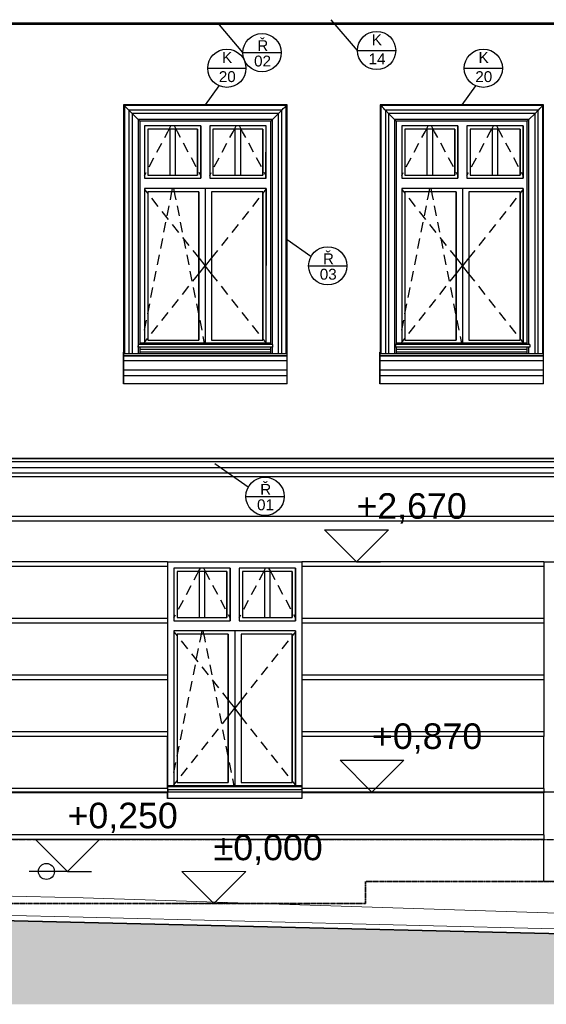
# Model space of a CAD drawing. Header units: millimetres. Extents: x -29001 to 109416, y -1251 to 13451.
# Tile 53 of 163: x -9969 to -5852, y -790 to 6910. Entities that reach past the tile are written whole.
import ezdxf

# ---------------------------------------------------------------- set-up
doc = ezdxf.new("R2010")
doc.units = ezdxf.units.MM
doc.header["$MEASUREMENT"] = 0
doc.linetypes.add('čárkovaná 3', pattern=[1.5, 1, -0.5])
for name, color, linetype in [('POHLED JIŽNÍ_1_Konstrukce - nosné', 7, 'Continuous'), ('POHLED JIŽNÍ_1_Kóty - SP', 7, 'Continuous'), ('POHLED JIŽNÍ_1_Nové_3D prvky fasada nove', 7, 'Continuous'), ('POHLED JIŽNÍ_1_Nové_Konstrukce - krov', 7, 'Continuous'), ('POHLED JIŽNÍ_1_Nové_Konstrukce - nosné', 7, 'Continuous'), ('POHLED JIŽNÍ_1_Nové_Konstrukce - římsy', 7, 'Continuous'), ('POHLED JIŽNÍ_1_Nové_Kresby a obrázky', 7, 'Continuous'), ('POHLED JIŽNÍ_1_Nové_Kóty - SP', 7, 'Continuous'), ('POHLED JIŽNÍ_1_Nové_Popis', 7, 'Continuous'), ('POHLED JIŽNÍ_1_Popis', 7, 'Continuous'), ('POHLED JIŽNÍ_1_Situace - terén', 7, 'Continuous'), ('POHLED JIŽNÍ_1_Výplně – Řezové', 7, 'Continuous')]:
    doc.layers.add(name, color=color, linetype=linetype)
doc.styles.add('GENEROVANÝ_STYL_1', font='txt')
doc.styles.add('GENEROVANÝ_STYL_3', font='txt')

msp = doc.modelspace()

# ---------------------------------------------------------------- hatches: boundary and pattern name
at = {"layer": 'POHLED JIŽNÍ_1_Výplně – Řezové', "linetype": 'Continuous', "lineweight": 0, "true_color": 0x262626}
msp.add_hatch(color=250, dxfattribs=at).paths.add_polyline_path([(-27829.5, 285), (-27904.9, 285.9), (-27904.9, -789.6), (2949, -789.6), (2949, -448.2), (2747.7, -443.5), (-115.4, -370.9)])

# ---------------------------------------------------------------- linework, layer by layer
at = {"layer": 'POHLED JIŽNÍ_1_Konstrukce - nosné', "color": 7, "linetype": 'čárkovaná 3', "lineweight": 35}
for p, q in [((-162.2, 170), (-7266.4, 170)), ((-7266.4, 170), (-7266.4, 0)), ((-7266.4, 0), (-12914.1, 0))]:
    msp.add_line(p, q, dxfattribs=at)
at = {"layer": 'POHLED JIŽNÍ_1_Kóty - SP', "color": 154, "linetype": 'Continuous', "lineweight": 13}
for p, q in [((-8452.4, 0), (-8702.4, 250)), ((-8702.4, 250), (-8202.4, 250)), ((-8202.4, 250), (-8452.4, 0)), ((-8452.4, 0), (-8752.4, 0)), ((-8452.4, 0), (-8264.9, 0))]:
    msp.add_line(p, q, dxfattribs=at)
at = {"layer": 'POHLED JIŽNÍ_1_Nové_3D prvky fasada nove', "color": 1, "linetype": 'Continuous', "lineweight": 25}
for p, q in [((-9157.5, 6244.3), (-9157.5, 4309.6)), ((-9157.4, 6244.3), (-9157.5, 6244.3)), ((-9157.4, 6244.3), (-9157.4, 4305.5)), ((-9150.9, 6237.8), (-9157.4, 6244.3)), ((-7878.8, 6244.3), (-9157.4, 6244.3)), ((-9147.5, 6234.4), (-9150.9, 6237.8)), ((-9150.9, 6237.8), (-9150.9, 4305.5)), ((-7885.4, 6237.8), (-9150.9, 6237.8)), ((-7888.7, 6234.4), (-7885.4, 6237.8)), ((-7885.4, 6237.8), (-7878.8, 6244.3)), ((-7885.4, 4305.6), (-7885.4, 6237.8)), ((-7878.8, 4305), (-7878.8, 6244.3)), ((-7152, 6244.3), (-7152, 4309.6)), ((-7151.9, 6244.3), (-7152, 6244.3)), ((-7151.9, 6244.3), (-7151.9, 4305.5)), ((-7145.4, 6237.8), (-7151.9, 6244.3)), ((-5873.4, 6244.3), (-7151.9, 6244.3)), ((-7142, 6234.4), (-7145.4, 6237.8)), ((-7145.4, 6237.8), (-7145.4, 4305.5)), ((-5879.9, 6237.8), (-7145.4, 6237.8)), ((-5883.2, 6234.4), (-5879.9, 6237.8)), ((-5879.9, 6237.8), (-5873.4, 6244.3)), ((-5879.9, 4305.6), (-5879.9, 6237.8)), ((-5873.4, 4305), (-5873.4, 6244.3)), ((-9138.7, 6225.7), (-9147.5, 6234.4)), ((-9127.9, 6214.9), (-9138.7, 6225.7)), ((-9119.2, 6206.1), (-9127.9, 6214.9)), ((-9115.9, 6202.8), (-9119.2, 6206.1)), ((-9091, 6177.8), (-9115.9, 6202.8)), ((-9115.9, 6202.8), (-9115.9, 4305.5)), ((-7920.3, 6202.8), (-9115.9, 6202.8)), ((-9043.1, 6130), (-9091, 6177.8)), ((-9091, 6177.8), (-9091, 4305.5)), ((-7945.3, 6177.8), (-9091, 6177.8)), ((-7993.1, 6130), (-7945.3, 6177.8)), ((-7945.3, 6177.8), (-7920.3, 6202.8)), ((-7945.3, 4306.6), (-7945.3, 6177.8)), ((-7945.3, 4305.6), (-7945.3, 6177.8)), ((-7920.3, 6202.8), (-7917, 6206.1)), ((-7920.3, 4305.6), (-7920.3, 6202.8)), ((-7917, 6206.1), (-7908.2, 6214.9)), ((-7908.2, 6214.9), (-7897.4, 6225.7)), ((-7897.4, 6225.7), (-7888.7, 6234.4)), ((-7133.3, 6225.7), (-7142, 6234.4)), ((-7122.5, 6214.9), (-7133.3, 6225.7)), ((-7113.8, 6206.1), (-7122.5, 6214.9)), ((-7110.5, 6202.8), (-7113.8, 6206.1)), ((-7085.5, 6177.8), (-7110.5, 6202.8)), ((-7110.5, 6202.8), (-7110.5, 4305.5)), ((-5914.9, 6202.8), (-7110.5, 6202.8)), ((-7037.7, 6130), (-7085.5, 6177.8)), ((-7085.5, 6177.8), (-7085.5, 4305.5)), ((-5939.8, 6177.8), (-7085.5, 6177.8)), ((-5987.7, 6130), (-5939.8, 6177.8)), ((-5939.8, 6177.8), (-5914.9, 6202.8)), ((-5939.8, 4306.6), (-5939.8, 6177.8)), ((-5939.8, 4305.6), (-5939.8, 6177.8)), ((-5914.9, 6202.8), (-5911.5, 6206.1)), ((-5914.9, 4305.6), (-5914.9, 6202.8)), ((-5911.5, 6206.1), (-5902.7, 6214.9)), ((-5902.7, 6214.9), (-5891.9, 6225.7)), ((-5891.9, 6225.7), (-5883.2, 6234.4)), ((-9043.1, 6130), (-9043.1, 4306.6)), ((-9030.4, 6117.3), (-9043.1, 6130)), ((-9043.1, 6130), (-9043.1, 4305.7)), ((-7993.1, 6130), (-9043.1, 6130)), ((-9030.4, 6117.3), (-9030.4, 4370)), ((-8005.8, 6117.3), (-9030.4, 6117.3)), ((-8005.8, 6117.3), (-7993.1, 6130)), ((-8005.8, 4370), (-8005.8, 6117.3)), ((-7993.1, 4370), (-7993.1, 6130)), ((-7037.7, 6130), (-7037.7, 4306.6)), ((-7024.9, 6117.3), (-7037.7, 6130)), ((-7037.7, 6130), (-7037.7, 4305.7)), ((-5987.7, 6130), (-7037.7, 6130)), ((-7024.9, 6117.3), (-7024.9, 4370)), ((-6000.4, 6117.3), (-7024.9, 6117.3)), ((-6000.4, 6117.3), (-5987.7, 6130)), ((-6000.4, 4370), (-6000.4, 6117.3)), ((-5987.7, 4370), (-5987.7, 6130)), ((-9030.4, 4350), (-9030.4, 4305.7)), ((-8005.8, 4305.8), (-8005.8, 4350)), ((-7993.1, 4305.8), (-7993.1, 4350)), ((-7024.9, 4350), (-7024.9, 4305.7)), ((-6000.4, 4305.8), (-6000.4, 4350)), ((-5987.7, 4305.8), (-5987.7, 4350)), ((-9157.5, 4309.6), (-9158.5, 4309.6)), ((-9158.2, 4298.1), (-9158.5, 4309.6)), ((-9158.5, 4309.6), (-9158.5, 4300.1)), ((-9158.3, 4291.8), (-9158.5, 4300.1)), ((-9158.5, 4300.1), (-9158.5, 4125.2)), ((-9158.5, 4300.1), (-9158.2, 4291.3)), ((-9158.4, 4170.1), (-9158.3, 4241.2)), ((-9158.3, 4241.2), (-9158.3, 4291.8)), ((-7878.7, 4241.2), (-9158.3, 4241.2)), ((-7878.8, 4241.2), (-9158.3, 4241.2)), ((-7878.7, 4298.1), (-9158.2, 4298.1)), ((-9158.2, 4281.3), (-9158.2, 4298.1)), ((-9158.2, 4291.3), (-9158.2, 4291.1)), ((-9158.2, 4291.1), (-9158.2, 4290.4)), ((-9158.2, 4290.4), (-9158.2, 4277.6)), ((-7878.7, 4281.3), (-9158.2, 4281.3)), ((-9158.2, 4277.6), (-9158.2, 4281.3)), ((-7878.7, 4277.6), (-9158.2, 4277.6)), ((-8005.9, 4309.6), (-9030.4, 4309.6)), ((-7878.7, 4298.1), (-7878.8, 4305.6)), ((-7878.8, 4170.1), (-7878.8, 4241.2)), ((-7878.7, 4281.3), (-7878.7, 4298.1)), ((-7878.7, 4277.6), (-7878.7, 4281.3)), ((-7878.7, 4241.2), (-7878.7, 4277.6)), ((-7152, 4309.6), (-7153, 4309.6)), ((-7152.8, 4298.1), (-7153, 4309.6)), ((-7153, 4309.6), (-7153, 4300.1)), ((-7152.8, 4291.8), (-7153, 4300.1)), ((-7153, 4300.1), (-7153, 4125.2)), ((-7153, 4300.1), (-7152.8, 4291.3)), ((-7152.9, 4170.1), (-7152.8, 4241.2)), ((-5873.2, 4298.1), (-7152.8, 4298.1)), ((-7152.7, 4281.3), (-7152.8, 4298.1)), ((-7152.8, 4241.2), (-7152.8, 4291.8)), ((-7152.8, 4291.3), (-7152.8, 4291.1)), ((-7152.8, 4291.1), (-7152.8, 4290.4)), ((-7152.8, 4290.4), (-7152.8, 4277.6)), ((-7152.8, 4277.6), (-7152.7, 4281.3)), ((-5873.2, 4277.6), (-7152.8, 4277.6)), ((-5873.3, 4241.2), (-7152.8, 4241.2)), ((-5873.3, 4241.2), (-7152.8, 4241.2)), ((-5873.2, 4281.3), (-7152.7, 4281.3)), ((-6000.5, 4309.6), (-7024.9, 4309.6)), ((-5873.2, 4298.1), (-5873.4, 4305.6)), ((-5873.3, 4241.2), (-5873.3, 4277.6)), ((-5873.3, 4170.1), (-5873.3, 4241.2)), ((-5873.2, 4281.3), (-5873.2, 4298.1)), ((-5873.2, 4277.6), (-5873.2, 4281.3)), ((-9158.4, 4125.2), (-9158.4, 4170.1)), ((-7878.8, 4170.1), (-9158.3, 4170.1)), ((-7878.8, 4125.2), (-7878.8, 4170.1)), ((-7153, 4125.2), (-7152.9, 4170.1)), ((-5873.3, 4170.1), (-7152.8, 4170.1)), ((-5873.4, 4125.2), (-5873.4, 4170.1)), ((-9158.5, 4125.2), (-9158.5, 4063)), ((-9158.4, 4063), (-9158.4, 4125.2)), ((-7878.8, 4125.2), (-9158.4, 4125.2)), ((-7878.9, 4125.2), (-9158.4, 4125.2)), ((-7878.9, 4063), (-7878.9, 4125.2)), ((-7153, 4125.2), (-7153, 4063)), ((-7153, 4063), (-7153, 4125.2)), ((-5873.4, 4125.2), (-7153, 4125.2)), ((-5873.4, 4125.2), (-7152.9, 4125.2)), ((-5873.4, 4063), (-5873.4, 4125.2)), ((-7878.9, 4063), (-9158.4, 4063)), ((-5873.4, 4063), (-7153, 4063))]:
    msp.add_line(p, q, dxfattribs=at)
at = {"layer": 'POHLED JIŽNÍ_1_Nové_Konstrukce - krov', "color": 1, "linetype": 'Continuous', "lineweight": 25}
msp.add_line((-20791.9, 6886.6), (-11.6, 6886.6), dxfattribs=at)
at = {"layer": 'POHLED JIŽNÍ_1_Nové_Konstrukce - nosné', "color": 1, "linetype": 'Continuous', "lineweight": 25}
for p, q in [((-8993.4, 6080), (-8993.4, 5670)), ((-8553.4, 6080), (-8993.4, 6080)), ((-8968.5, 6055), (-8968.5, 5695)), ((-8578.5, 6055), (-8968.5, 6055)), ((-8835.1, 5989.2), (-8811.1, 6034.4)), ((-8811.1, 6034.4), (-8800.1, 6055)), ((-8800.1, 6055), (-8786.8, 6080)), ((-8793.5, 5695), (-8793.5, 6055)), ((-8746.8, 6055), (-8760.1, 6080)), ((-8753.5, 6055), (-8753.5, 5695)), ((-8735.9, 6034.4), (-8746.8, 6055)), ((-8711.8, 5989.2), (-8735.9, 6034.4)), ((-8578.5, 5695), (-8578.5, 6055)), ((-8578.5, 6055), (-8578.5, 5695)), ((-8553.5, 6080), (-8553.5, 5670)), ((-8553.5, 5670), (-8553.4, 6080)), ((-8483.4, 6080), (-8483.4, 5670)), ((-8043.4, 6080), (-8483.4, 6080)), ((-8458.5, 6055), (-8458.5, 5695)), ((-8068.5, 6055), (-8458.5, 6055)), ((-8325.1, 5989.2), (-8301.1, 6034.4)), ((-8301.1, 6034.4), (-8290.1, 6055)), ((-8290.1, 6055), (-8276.8, 6080)), ((-8283.5, 5695), (-8283.5, 6055)), ((-8236.8, 6055), (-8250.1, 6080)), ((-8243.5, 6055), (-8243.5, 5695)), ((-8225.9, 6034.4), (-8236.8, 6055)), ((-8201.8, 5989.2), (-8225.9, 6034.4)), ((-8068.5, 5695), (-8068.5, 6055)), ((-8068.5, 6055), (-8068.5, 5695)), ((-8043.5, 6080), (-8043.5, 5670)), ((-8043.5, 5670), (-8043.4, 6080)), ((-6982.4, 6080), (-6982.4, 5670)), ((-6542.5, 6080), (-6982.4, 6080)), ((-6957.5, 6055), (-6957.5, 5695)), ((-6567.5, 6055), (-6957.5, 6055)), ((-6824.2, 5989.2), (-6800.1, 6034.4)), ((-6800.1, 6034.4), (-6789.1, 6055)), ((-6789.1, 6055), (-6775.8, 6080)), ((-6782.5, 5695), (-6782.5, 6055)), ((-6735.9, 6055), (-6749.2, 6080)), ((-6742.5, 6055), (-6742.5, 5695)), ((-6724.9, 6034.4), (-6735.9, 6055)), ((-6700.8, 5989.2), (-6724.9, 6034.4)), ((-6567.5, 5695), (-6567.5, 6055)), ((-6567.5, 6055), (-6567.5, 5695)), ((-6542.5, 6080), (-6542.5, 5670)), ((-6542.5, 5670), (-6542.5, 6080)), ((-6472.5, 6080), (-6472.5, 5670)), ((-6032.5, 6080), (-6472.5, 6080)), ((-6447.5, 6055), (-6447.5, 5695)), ((-6057.5, 6055), (-6447.5, 6055)), ((-6314.2, 5989.2), (-6290.1, 6034.4)), ((-6290.1, 6034.4), (-6279.1, 6055)), ((-6279.1, 6055), (-6265.8, 6080)), ((-6272.5, 5695), (-6272.5, 6055)), ((-6225.9, 6055), (-6239.2, 6080)), ((-6232.5, 6055), (-6232.5, 5695)), ((-6214.9, 6034.4), (-6225.9, 6055)), ((-6190.8, 5989.2), (-6214.9, 6034.4)), ((-6057.5, 5695), (-6057.5, 6055)), ((-6057.5, 6055), (-6057.5, 5695)), ((-6032.5, 6080), (-6032.5, 5670)), ((-6032.5, 5670), (-6032.5, 6080)), ((-8896.2, 5874.5), (-8858.6, 5945.1)), ((-8650.7, 5874.5), (-8688.3, 5945.1)), ((-8386.2, 5874.5), (-8348.6, 5945.1)), ((-8140.7, 5874.5), (-8178.3, 5945.1)), ((-6885.3, 5874.5), (-6847.7, 5945.1)), ((-6639.7, 5874.5), (-6677.3, 5945.1)), ((-6375.3, 5874.5), (-6337.7, 5945.1)), ((-6129.7, 5874.5), (-6167.3, 5945.1)), ((-8957.4, 5759.7), (-8919.7, 5830.3)), ((-8589.6, 5759.7), (-8627.2, 5830.3)), ((-8447.4, 5759.7), (-8409.7, 5830.3)), ((-8079.6, 5759.7), (-8117.2, 5830.3)), ((-6946.4, 5759.7), (-6908.8, 5830.3)), ((-6578.6, 5759.7), (-6616.2, 5830.3)), ((-6436.4, 5759.7), (-6398.8, 5830.3)), ((-6068.6, 5759.7), (-6106.2, 5830.3)), ((-8993.4, 5692.1), (-8980.9, 5715.6)), ((-8553.5, 5691.9), (-8566.1, 5715.6)), ((-8483.4, 5692.1), (-8470.9, 5715.6)), ((-8043.5, 5691.9), (-8056.1, 5715.6)), ((-6982.4, 5692.1), (-6969.9, 5715.6)), ((-6542.5, 5691.9), (-6555.1, 5715.6)), ((-6472.5, 5692.1), (-6459.9, 5715.6)), ((-6032.5, 5691.9), (-6045.1, 5715.6)), ((-8993.4, 5670), (-8553.4, 5670)), ((-8968.5, 5695), (-8578.5, 5695)), ((-8483.4, 5670), (-8043.4, 5670)), ((-8458.5, 5695), (-8068.5, 5695)), ((-6982.4, 5670), (-6542.5, 5670)), ((-6957.5, 5695), (-6567.5, 5695)), ((-6472.5, 5670), (-6032.5, 5670)), ((-6447.5, 5695), (-6057.5, 5695)), ((-8993.4, 5590), (-8993.4, 4380)), ((-8043.4, 5590), (-8993.4, 5590)), ((-8993.4, 5583.4), (-8968.7, 5552.3)), ((-8968.5, 5565), (-8968.5, 4405)), ((-8568.5, 5565), (-8968.5, 5565)), ((-8784, 5536.5), (-8778.4, 5565)), ((-8778.4, 5565), (-8773.4, 5590)), ((-8758.5, 5565), (-8763.5, 5590)), ((-8752.9, 5536.5), (-8758.5, 5565)), ((-8568.5, 4405), (-8568.5, 5565)), ((-8568.5, 5565), (-8568.5, 4405)), ((-8518.5, 5590), (-8518.5, 4380)), ((-8468.5, 5565), (-8468.5, 4405)), ((-8068.5, 5565), (-8468.5, 5565)), ((-8068.5, 4405), (-8068.5, 5565)), ((-8068.5, 5565), (-8068.5, 4405)), ((-8043.5, 5583.5), (-8068.2, 5552.3)), ((-8043.4, 5590), (-8043.5, 4380)), ((-8043.4, 4380), (-8043.4, 5590)), ((-6982.4, 5590), (-6982.4, 4380)), ((-6032.5, 5590), (-6982.4, 5590)), ((-6982.4, 5583.4), (-6957.8, 5552.3)), ((-6957.5, 5565), (-6957.5, 4405)), ((-6557.5, 5565), (-6957.5, 5565)), ((-6773.1, 5536.5), (-6767.4, 5565)), ((-6767.4, 5565), (-6762.5, 5590)), ((-6747.6, 5565), (-6752.5, 5590)), ((-6741.9, 5536.5), (-6747.6, 5565)), ((-6557.5, 4405), (-6557.5, 5565)), ((-6557.5, 5565), (-6557.5, 4405)), ((-6507.5, 5590), (-6507.5, 4380)), ((-6457.5, 5565), (-6457.5, 4405)), ((-6057.5, 5565), (-6457.5, 5565)), ((-6057.5, 4405), (-6057.5, 5565)), ((-6057.5, 5565), (-6057.5, 4405)), ((-6032.5, 5583.5), (-6057.2, 5552.3)), ((-6032.5, 4380), (-6032.5, 5590)), ((-6032.5, 5590), (-6032.5, 4380)), ((-8937.6, 5513.2), (-8887.9, 5450.5)), ((-8790.8, 5502.6), (-8784, 5536.5)), ((-8746.2, 5502.6), (-8752.9, 5536.5)), ((-8099.3, 5513.2), (-8149, 5450.5)), ((-6926.7, 5513.2), (-6877, 5450.5)), ((-6779.8, 5502.6), (-6773.1, 5536.5)), ((-6735.2, 5502.6), (-6741.9, 5536.5)), ((-6088.3, 5513.2), (-6138.1, 5450.5)), ((-8856.8, 5411.3), (-8807.1, 5348.7)), ((-8816.1, 5375.1), (-8800.5, 5453.6)), ((-8720.9, 5375.1), (-8736.4, 5453.6)), ((-8180.1, 5411.3), (-8229.8, 5348.7)), ((-6845.9, 5411.3), (-6796.1, 5348.7)), ((-6805.1, 5375.1), (-6789.5, 5453.6)), ((-6709.9, 5375.1), (-6725.5, 5453.6)), ((-6169.1, 5411.3), (-6218.9, 5348.7)), ((-8841.4, 5247.6), (-8825.8, 5326.1)), ((-8695.6, 5247.6), (-8711.1, 5326.1)), ((-6830.4, 5247.6), (-6814.8, 5326.1)), ((-6684.6, 5247.6), (-6700.2, 5326.1)), ((-8776, 5309.5), (-8726.3, 5246.9)), ((-8260.9, 5309.5), (-8310.6, 5246.9)), ((-6765.1, 5309.5), (-6715.3, 5246.9)), ((-6250, 5309.5), (-6299.7, 5246.9)), ((-8866.7, 5120.1), (-8851.1, 5198.6)), ((-8695.2, 5207.7), (-8645.5, 5145)), ((-8670.3, 5120.1), (-8685.8, 5198.6)), ((-8341.7, 5207.7), (-8391.5, 5145)), ((-6855.7, 5120.1), (-6840.1, 5198.6)), ((-6684.2, 5207.7), (-6634.5, 5145)), ((-6659.3, 5120.1), (-6674.9, 5198.6)), ((-6330.8, 5207.7), (-6380.5, 5145)), ((-8614.4, 5105.9), (-8568.5, 5048)), ((-8422.5, 5105.9), (-8468.5, 5048)), ((-6603.4, 5105.9), (-6557.5, 5048)), ((-6411.6, 5105.9), (-6457.5, 5048)), ((-8892, 4992.6), (-8876.4, 5071)), ((-8645, 4992.6), (-8660.5, 5071)), ((-8568.5, 5048), (-8568.2, 5047.7)), ((-8568.2, 5047.7), (-8518.5, 4985)), ((-8468.7, 5047.7), (-8518.5, 4985)), ((-8468.5, 5048), (-8468.7, 5047.7)), ((-6881, 4992.6), (-6865.4, 5071)), ((-6634, 4992.6), (-6649.6, 5071)), ((-6557.5, 5048), (-6557.2, 5047.7)), ((-6557.2, 5047.7), (-6507.5, 4985)), ((-6457.8, 5047.7), (-6507.5, 4985)), ((-6457.5, 5048), (-6457.8, 5047.7)), ((-8917.3, 4865.1), (-8901.7, 4943.5)), ((-8619.7, 4865.1), (-8635.2, 4943.5)), ((-8568.2, 4922.3), (-8518.5, 4985)), ((-8468.7, 4922.3), (-8518.5, 4985)), ((-6906.3, 4865.1), (-6890.7, 4943.5)), ((-6608.7, 4865.1), (-6624.3, 4943.5)), ((-6557.2, 4922.3), (-6507.5, 4985)), ((-6457.8, 4922.3), (-6507.5, 4985)), ((-8614.4, 4864.1), (-8568.5, 4922)), ((-8568.5, 4922), (-8568.2, 4922.3)), ((-8468.5, 4922), (-8468.7, 4922.3)), ((-8422.5, 4864.1), (-8468.5, 4922)), ((-6603.4, 4864.1), (-6557.5, 4922)), ((-6557.5, 4922), (-6557.2, 4922.3)), ((-6457.5, 4922), (-6457.8, 4922.3)), ((-6411.6, 4864.1), (-6457.5, 4922)), ((-8942.6, 4737.5), (-8927, 4816)), ((-8695.2, 4762.3), (-8645.5, 4825)), ((-8594.4, 4737.5), (-8609.9, 4816)), ((-8341.7, 4762.3), (-8391.5, 4825)), ((-6931.6, 4737.5), (-6916, 4816)), ((-6684.2, 4762.3), (-6634.5, 4825)), ((-6583.4, 4737.5), (-6599, 4816)), ((-6330.8, 4762.3), (-6380.5, 4825)), ((-8776, 4660.5), (-8726.3, 4723.1)), ((-8260.9, 4660.5), (-8310.6, 4723.1)), ((-6765.1, 4660.5), (-6715.3, 4723.1)), ((-6250, 4660.5), (-6299.7, 4723.1)), ((-8967.9, 4610), (-8952.3, 4688.5)), ((-8856.8, 4558.7), (-8807.1, 4621.3)), ((-8569.1, 4610), (-8584.6, 4688.5)), ((-8180.1, 4558.7), (-8229.8, 4621.3)), ((-6956.9, 4610), (-6941.3, 4688.5)), ((-6845.9, 4558.7), (-6796.1, 4621.3)), ((-6558.1, 4610), (-6573.7, 4688.5)), ((-6169.1, 4558.7), (-6218.9, 4621.3)), ((-8993.2, 4482.5), (-8977.6, 4561)), ((-8543.8, 4482.5), (-8559.3, 4561)), ((-6982.2, 4482.5), (-6966.6, 4561)), ((-6532.8, 4482.5), (-6548.4, 4561)), ((-8937.6, 4456.8), (-8887.9, 4519.5)), ((-8099.3, 4456.8), (-8149, 4519.5)), ((-6926.7, 4456.8), (-6877, 4519.5)), ((-6088.3, 4456.8), (-6138.1, 4519.5)), ((-8993.4, 4386.6), (-8968.7, 4417.7)), ((-8968.5, 4405), (-8568.5, 4405)), ((-8523.4, 4380), (-8534, 4433.5)), ((-8468.5, 4405), (-8068.5, 4405)), ((-8043.5, 4386.5), (-8068.2, 4417.7)), ((-6982.4, 4386.6), (-6957.8, 4417.7)), ((-6957.5, 4405), (-6557.5, 4405)), ((-6512.5, 4380), (-6523.1, 4433.5)), ((-6457.5, 4405), (-6057.5, 4405)), ((-6032.5, 4386.5), (-6057.2, 4417.7)), ((-9042.9, 4370), (-9042.6, 4370)), ((-9042.6, 4350), (-9042.7, 4360)), ((-9042.6, 4370), (-9042.6, 4350)), ((-7992.6, 4370), (-9042.6, 4370)), ((-7992.6, 4350), (-9042.6, 4350)), ((-8006.3, 4380), (-9030.4, 4380)), ((-8006.3, 4330), (-9030.4, 4330)), ((-7992.6, 4370), (-7992.6, 4350)), ((-7032, 4370), (-7031.7, 4370)), ((-7031.7, 4370), (-7031.7, 4350)), ((-5981.7, 4370), (-7031.7, 4370)), ((-7031.7, 4350), (-7031.7, 4360)), ((-5981.7, 4350), (-7031.7, 4350)), ((-6000.9, 4380), (-7024.9, 4380)), ((-6000.9, 4330), (-7024.9, 4330)), ((-5981.7, 4370), (-5981.7, 4350)), ((-15759.2, 3480), (-162.2, 3480)), ((-162, 3475.2), (-15759.2, 3475.2)), ((-162, 3452.5), (-15759.2, 3452.5)), ((-162, 3404.7), (-15759.2, 3404.7)), ((-162.1, 3364.6), (-15759.2, 3364.6)), ((-162.1, 3364.5), (-15759.2, 3364.5)), ((-162, 3334.7), (-10060.3, 3334.7)), ((-162, 3024.8), (-10060.3, 3024.8)), ((-162, 2989.1), (-10060.3, 2989.1)), ((-8812.8, 2670), (-10060.3, 2670)), ((-8812.8, 2634.3), (-10060.3, 2634.3)), ((-8812.8, 2670), (-7762.8, 2670)), ((-8812.8, 2670), (-8812.8, 2634.3)), ((-8812.8, 2634.3), (-8812.8, 2227.1)), ((-8811.9, 893.6), (-8811.9, 2670)), ((-8763.3, 2620), (-8763.3, 2210)), ((-8323.3, 2620), (-8763.3, 2620)), ((-8570, 2595), (-8556.7, 2620)), ((-8516.8, 2595), (-8530.1, 2620)), ((-8323.4, 2620), (-8323.4, 2210)), ((-8323.4, 2210), (-8323.3, 2620)), ((-8253.3, 2620), (-8253.3, 2210)), ((-7813.3, 2620), (-8253.3, 2620)), ((-8060, 2595), (-8046.7, 2620)), ((-8006.8, 2595), (-8020.1, 2620)), ((-7813.4, 2620), (-7813.4, 2210)), ((-7813.4, 2210), (-7813.3, 2620)), ((-7763.3, 2670), (-7763.3, 920)), ((-5872.5, 2670), (-7762.8, 2670)), ((-7762.8, 2670), (-7762.8, 892.1)), ((-7762.8, 2670), (-7762.8, 2634.3)), ((-7762.8, 2634.3), (-7762.8, 2227.1)), ((-5872.5, 2634.3), (-7762.8, 2634.3)), ((-5872.6, 2670), (-5872.6, 2634.3)), ((-5872.6, 2634.3), (-5872.5, 2227.1)), ((-5872.5, 2670), (-4573, 2670)), ((-8738.4, 2595), (-8738.4, 2235)), ((-8348.4, 2595), (-8738.4, 2595)), ((-8605.1, 2529.2), (-8581, 2574.4)), ((-8581, 2574.4), (-8570, 2595)), ((-8563.4, 2235), (-8563.4, 2595)), ((-8523.4, 2595), (-8523.4, 2235)), ((-8505.8, 2574.4), (-8516.8, 2595)), ((-8481.7, 2529.2), (-8505.8, 2574.4)), ((-8348.4, 2235), (-8348.4, 2595)), ((-8348.4, 2595), (-8348.4, 2235)), ((-8228.4, 2595), (-8228.4, 2235)), ((-7838.4, 2595), (-8228.4, 2595)), ((-8095.1, 2529.2), (-8071, 2574.4)), ((-8071, 2574.4), (-8060, 2595)), ((-8053.4, 2235), (-8053.4, 2595)), ((-8013.4, 2595), (-8013.4, 2235)), ((-7995.8, 2574.4), (-8006.8, 2595)), ((-7971.7, 2529.2), (-7995.8, 2574.4)), ((-7838.4, 2235), (-7838.4, 2595)), ((-7838.4, 2595), (-7838.4, 2235)), ((-8666.2, 2414.5), (-8628.6, 2485.1)), ((-8420.6, 2414.5), (-8458.2, 2485.1)), ((-8156.2, 2414.5), (-8118.6, 2485.1)), ((-7910.6, 2414.5), (-7948.2, 2485.1)), ((-8727.3, 2299.7), (-8689.7, 2370.4)), ((-8359.5, 2299.7), (-8397.1, 2370.4)), ((-8217.3, 2299.7), (-8179.7, 2370.4)), ((-7849.5, 2299.7), (-7887.1, 2370.4)), ((-8763.3, 2232), (-8750.8, 2255.6)), ((-8738.4, 2235), (-8348.4, 2235)), ((-8323.4, 2231.9), (-8336, 2255.6)), ((-8253.3, 2232), (-8240.8, 2255.6)), ((-8228.4, 2235), (-7838.4, 2235)), ((-7813.4, 2231.9), (-7826, 2255.6)), ((-8812.8, 2227.1), (-10060.3, 2227.1)), ((-8812.8, 2191.5), (-10060.3, 2191.5)), ((-8812.8, 2227.1), (-8812.8, 2191.5)), ((-8812.8, 2191.5), (-8812.8, 1784.1)), ((-8763.3, 2210), (-8323.3, 2210)), ((-8253.3, 2210), (-7813.3, 2210)), ((-7762.8, 2227.1), (-7762.8, 2191.5)), ((-5872.5, 2227.1), (-7762.8, 2227.1)), ((-7762.8, 2191.5), (-7762.8, 1784.1)), ((-5872.5, 2191.5), (-7762.8, 2191.5)), ((-5872.5, 2227.1), (-5872.6, 2191.5)), ((-5872.6, 2191.5), (-5872.5, 1784.1)), ((-8763.3, 2130), (-8763.3, 920)), ((-7813.3, 2130), (-8763.3, 2130)), ((-8763.3, 2123.4), (-8738.7, 2092.3)), ((-8738.4, 2105), (-8738.4, 945)), ((-8338.4, 2105), (-8738.4, 2105)), ((-8554, 2076.5), (-8548.3, 2105)), ((-8548.3, 2105), (-8543.3, 2130)), ((-8528.5, 2105), (-8533.4, 2130)), ((-8522.8, 2076.5), (-8528.5, 2105)), ((-8338.4, 945), (-8338.4, 2105)), ((-8338.4, 2105), (-8338.4, 945)), ((-8288.4, 2130), (-8288.4, 920)), ((-8238.4, 2105), (-8238.4, 945)), ((-7838.4, 2105), (-8238.4, 2105)), ((-7838.4, 945), (-7838.4, 2105)), ((-7838.4, 2105), (-7838.4, 945)), ((-7813.4, 2123.5), (-7838.1, 2092.3)), ((-7813.4, 2130), (-7813.4, 920)), ((-7813.3, 920), (-7813.3, 2130)), ((-8707.6, 2053.2), (-8657.8, 1990.5)), ((-8560.7, 2042.6), (-8554, 2076.5)), ((-8516.1, 2042.6), (-8522.8, 2076.5)), ((-7869.2, 2053.2), (-7918.9, 1990.5)), ((-8626.8, 1951.3), (-8577, 1888.7)), ((-8586, 1915.1), (-8570.4, 1993.6)), ((-8490.8, 1915.1), (-8506.4, 1993.6)), ((-7950, 1951.3), (-7999.8, 1888.7)), ((-8611.3, 1787.6), (-8595.7, 1866.1)), ((-8545.9, 1849.5), (-8496.2, 1786.9)), ((-8465.5, 1787.6), (-8481.1, 1866.1)), ((-8030.8, 1849.5), (-8080.6, 1786.9)), ((-8812.8, 1784.1), (-10060.3, 1784.1)), ((-8812.8, 1784.1), (-8812.8, 1748.5)), ((-5872.5, 1784.1), (-7762.8, 1784.1)), ((-7762.8, 1784.1), (-7762.8, 1748.5)), ((-5872.6, 1784.1), (-5872.6, 1748.5)), ((-8812.8, 1748.5), (-10060.3, 1748.5)), ((-8812.8, 1748.5), (-8812.8, 1341.5)), ((-8636.6, 1660.1), (-8621, 1738.6)), ((-8465.1, 1747.7), (-8415.4, 1685)), ((-8440.2, 1660.1), (-8455.8, 1738.6)), ((-8111.6, 1747.7), (-8161.4, 1685)), ((-5872.5, 1748.5), (-7762.8, 1748.5)), ((-7762.8, 1748.5), (-7762.8, 1341.5)), ((-5872.6, 1748.5), (-5872.5, 1341.5)), ((-8384.3, 1645.9), (-8338.4, 1588)), ((-8192.5, 1645.9), (-8238.4, 1588)), ((-8661.9, 1532.6), (-8646.3, 1611)), ((-8414.9, 1532.6), (-8430.5, 1611)), ((-8338.4, 1588), (-8338.1, 1587.7)), ((-8338.1, 1587.7), (-8288.4, 1525)), ((-8238.7, 1587.7), (-8288.4, 1525)), ((-8238.4, 1588), (-8238.7, 1587.7)), ((-8687.2, 1405.1), (-8671.6, 1483.5)), ((-8389.6, 1405.1), (-8405.2, 1483.5)), ((-8338.1, 1462.3), (-8288.4, 1525)), ((-8238.7, 1462.3), (-8288.4, 1525)), ((-8384.3, 1404.1), (-8338.4, 1462)), ((-8338.4, 1462), (-8338.1, 1462.3)), ((-8238.4, 1462), (-8238.7, 1462.3)), ((-8192.5, 1404.1), (-8238.4, 1462)), ((-8812.8, 1341.5), (-10060.3, 1341.5)), ((-8812.8, 1341.5), (-8812.8, 1305.8)), ((-8712.5, 1277.5), (-8696.9, 1356)), ((-8465.1, 1302.3), (-8415.4, 1365)), ((-8364.3, 1277.5), (-8379.9, 1356)), ((-8111.6, 1302.3), (-8161.4, 1365)), ((-5872.5, 1341.5), (-7762.8, 1341.5)), ((-7762.8, 1341.5), (-7762.8, 1305.8)), ((-5872.5, 1341.5), (-5872.6, 1305.8)), ((-8812.8, 1305.8), (-10060.3, 1305.8)), ((-8812.8, 898.5), (-8812.8, 1305.8)), ((-8545.9, 1200.5), (-8496.2, 1263.1)), ((-8030.8, 1200.5), (-8080.6, 1263.1)), ((-5872.5, 1305.8), (-7762.8, 1305.8)), ((-7762.8, 1305.8), (-7762.8, 898.5)), ((-5872.5, 898.5), (-5872.5, 1305.8)), ((-8737.8, 1150), (-8722.2, 1228.5)), ((-8626.8, 1098.7), (-8577, 1161.3)), ((-8339, 1150), (-8354.6, 1228.5)), ((-7950, 1098.7), (-7999.8, 1161.3)), ((-8763.1, 1022.5), (-8747.5, 1101)), ((-8313.7, 1022.5), (-8329.3, 1101)), ((-8707.6, 996.8), (-8657.8, 1059.5)), ((-7869.2, 996.8), (-7918.9, 1059.5)), ((-8763.3, 926.6), (-8738.7, 957.7)), ((-8738.4, 945), (-8338.4, 945)), ((-8293.3, 920), (-8304, 973.5)), ((-8238.4, 945), (-7838.4, 945)), ((-7813.4, 926.5), (-7838.1, 957.7)), ((-2761.8, 870), (-27836.3, 870)), ((-8812.8, 898.5), (-10060.3, 898.5)), ((-8812.8, 862.9), (-10060.3, 862.9)), ((-8812.8, 898.5), (-8812.8, 862.9)), ((-8812.8, 820), (-8812.8, 862.9)), ((-8812.4, 893.6), (-8812.1, 888.8)), ((-8812.1, 888.8), (-8812.1, 868.8)), ((-7762.1, 888.8), (-8812.1, 888.8)), ((-8812.1, 868.8), (-8812.1, 878.8)), ((-7762.1, 868.8), (-8812.1, 868.8)), ((-7763.3, 920), (-8811.9, 920)), ((-7763.3, 910), (-8811.9, 910)), ((-8811.9, 820), (-8811.9, 868.8)), ((-7763.3, 920), (-7763.3, 910)), ((-7763.3, 910), (-7762.8, 901.3)), ((-5872.5, 898.5), (-7762.8, 898.5)), ((-7762.8, 898.5), (-7762.8, 891.7)), ((-7762.8, 868.8), (-7762.8, 820)), ((-7762.8, 868.8), (-7762.8, 862.9)), ((-5872.5, 862.9), (-7762.8, 862.9)), ((-7762.8, 862.9), (-7762.8, 820)), ((-7762.3, 891.7), (-7762.1, 888.8)), ((-7762.1, 888.8), (-7762.1, 868.8)), ((-5872.6, 898.5), (-5872.6, 862.9)), ((-5872.5, 535.2), (-5872.5, 862.9)), ((-7762.8, 820), (-8812.8, 820)), ((-5872.5, 535.2), (-10060.3, 535.2)), ((-5872.5, 499.5), (-10060.3, 499.5)), ((-5872.6, 535.2), (-5872.6, 499.5)), ((-5872.5, 170), (-5872.5, 499.5)), ((-4573, 170), (-5872.5, 170))]:
    msp.add_line(p, q, dxfattribs=at)
at = {"layer": 'POHLED JIŽNÍ_1_Nové_Konstrukce - nosné', "color": 1, "linetype": 'čárkovaná 3', "lineweight": 25}
msp.add_line((-20487.6, 499.5), (109.8, 499.5), dxfattribs=at)
at = {"layer": 'POHLED JIŽNÍ_1_Nové_Konstrukce - římsy', "color": 1, "linetype": 'Continuous', "lineweight": 25}
msp.add_line((-132.4, 6871.9), (-15568.3, 6871.9), dxfattribs=at)
at = {"layer": 'POHLED JIŽNÍ_1_Nové_Kresby a obrázky', "color": 1, "linetype": 'Continuous', "lineweight": 25}
msp.add_circle((-9760.2, 249.6), 62.5, dxfattribs=at)
at = {"layer": 'POHLED JIŽNÍ_1_Nové_Kóty - SP', "color": 1, "linetype": 'Continuous', "lineweight": 25}
for p, q in [((-7336.5, 2670), (-7586.5, 2920)), ((-7586.5, 2920), (-7086.5, 2920)), ((-7086.5, 2920), (-7336.5, 2670)), ((-7336.5, 2670), (-7636.5, 2670)), ((-7336.5, 2670), (-7149, 2670)), ((-7214.9, 870), (-7464.9, 1120)), ((-7464.9, 1120), (-6964.9, 1120)), ((-6964.9, 1120), (-7214.9, 870)), ((-7214.9, 870), (-7514.9, 870)), ((-7214.9, 870), (-7027.4, 870)), ((-9595.2, 249.6), (-9845.2, 499.6)), ((-9845.2, 499.6), (-9345.2, 499.6)), ((-9345.2, 499.6), (-9595.2, 249.6)), ((-9595.2, 249.6), (-9895.2, 249.6)), ((-9595.2, 249.6), (-9407.7, 249.6))]:
    msp.add_line(p, q, dxfattribs=at)
at = {"layer": 'POHLED JIŽNÍ_1_Nové_Popis', "color": 1, "linetype": 'Continuous', "lineweight": 25}
for p, q in [((-8223.9, 6652.4), (-8408.2, 6869.8)), ((-7328.7, 6669.2), (-7533, 6910.1)), ((-8223.9, 6652.4), (-7924.4, 6652.4)), ((-7328.7, 6669.2), (-7029.3, 6669.2)), ((-8499.4, 6530.6), (-8200, 6530.6)), ((-6494, 6530.6), (-6194.6, 6530.6)), ((-8412.2, 6393.4), (-8518.2, 6244.3)), ((-6406.8, 6393.4), (-6512.8, 6244.3)), ((-7691.8, 5057.5), (-7878.9, 5189.4)), ((-7710.3, 4985.3), (-7410.9, 4985.3)), ((-8182.2, 3254.3), (-8442.5, 3437.7)), ((-8200.7, 3182.1), (-7901.3, 3182.1))]:
    msp.add_line(p, q, dxfattribs=at)
for centre in [(-8074.2, 6652.4), (-7179, 6669.2), (-8349.7, 6530.6), (-6344.3, 6530.6), (-7560.6, 4985.3), (-8051, 3182.1)]:
    msp.add_circle(centre, 149.7, dxfattribs=at)
at = {"layer": 'POHLED JIŽNÍ_1_Situace - terén', "color": 7, "linetype": 'Continuous', "lineweight": 13}
for p, q in [((-24535.3, 398.6), (-9473.1, 43)), ((-9473.1, -107), (-24535.3, 248.6)), ((-9473.1, 43), (-317.1, -251.8)), ((-317.1, -338.9), (-9473.1, -107))]:
    msp.add_line(p, q, dxfattribs=at)
at = {"layer": 'POHLED JIŽNÍ_1_Situace - terén', "color": 7, "linetype": 'Continuous', "lineweight": 35, "flags": 128}
msp.add_lwpolyline([(-27904.9, 285.9), (-27829.5, 285), (-115.4, -370.9), (2747.7, -443.5), (2949, -448.2)], dxfattribs=at)

# ---------------------------------------------------------------- texts
at = {"layer": 'POHLED JIŽNÍ_1_Kóty - SP', "color": 1, "linetype": 'Continuous', "lineweight": 25, "char_height": 200, "width": 844.802, "attachment_point": 7, "style": 'GENEROVANÝ_STYL_1'}
for s, insert in [('\\A1;{\\pql;\\fArial|b0|i0|c0|p38;+2,670}', (-7336.5, 2970)), ('\\A1;{\\pql;\\fArial|b0|i0|c0|p38;+0,870}', (-7214.9, 1170)), ('\\A1;{\\pql;\\fArial|b0|i0|c0|p38;+0,250}', (-9595.2, 549.6))]:
    msp.add_mtext(s, dxfattribs=dict(at, insert=insert))
at = {"layer": 'POHLED JIŽNÍ_1_Kóty - SP', "color": 154, "linetype": 'Continuous', "lineweight": 13, "insert": (-8452.4, 300), "char_height": 200, "width": 833.83, "attachment_point": 7, "style": 'GENEROVANÝ_STYL_1'}
msp.add_mtext('\\A1;{\\pql;\\fArial|b0|i0|c0|p38;±0,000}', dxfattribs=at)
at = {"layer": 'POHLED JIŽNÍ_1_Popis', "color": 1, "linetype": 'Continuous', "lineweight": 25, "char_height": 85, "attachment_point": 7, "style": 'GENEROVANÝ_STYL_3'}
for s, insert in [('\\A1;{\\pql;\\fArial|b0|i0|c238|p38;K}', (-7216.6, 6710.8)), ('\\A1;{\\pql;\\fArial|b0|i0|c238|p38;Ř}', (-8111.8, 6664.9)), ('\\A1;{\\pql;\\fArial|b0|i0|c238|p38;K}', (-8387.4, 6572.3)), ('\\A1;{\\pql;\\fArial|b0|i0|c238|p38;02}', (-8136.6, 6542.9)), ('\\A1;{\\pql;\\fArial|b0|i0|c238|p38;14}', (-7241.5, 6561.2)), ('\\A1;{\\pql;\\fArial|b0|i0|c238|p38;K}', (-6381.9, 6572.3)), ('\\A1;{\\pql;\\fArial|b0|i0|c238|p38;20}', (-8412.2, 6421.2)), ('\\A1;{\\pql;\\fArial|b0|i0|c238|p38;20}', (-6406.8, 6421.2)), ('\\A1;{\\pql;\\fArial|b0|i0|c238|p38;Ř}', (-7598.3, 4997.9)), ('\\A1;{\\pql;\\fArial|b0|i0|c238|p38;0\\fArial|b0|i0|c238|p38;3}', (-7623.1, 4875.9)), ('\\A1;{\\pql;\\fArial|b0|i0|c238|p38;Ř}', (-8088.7, 3194.6)), ('\\A1;{\\pql;\\fArial|b0|i0|c238|p38;0\\fArial|b0|i0|c238|p38;1}', (-8113.5, 3072.7))]:
    msp.add_mtext(s, dxfattribs=dict(at, insert=insert))

doc.saveas('drawing.dxf')
